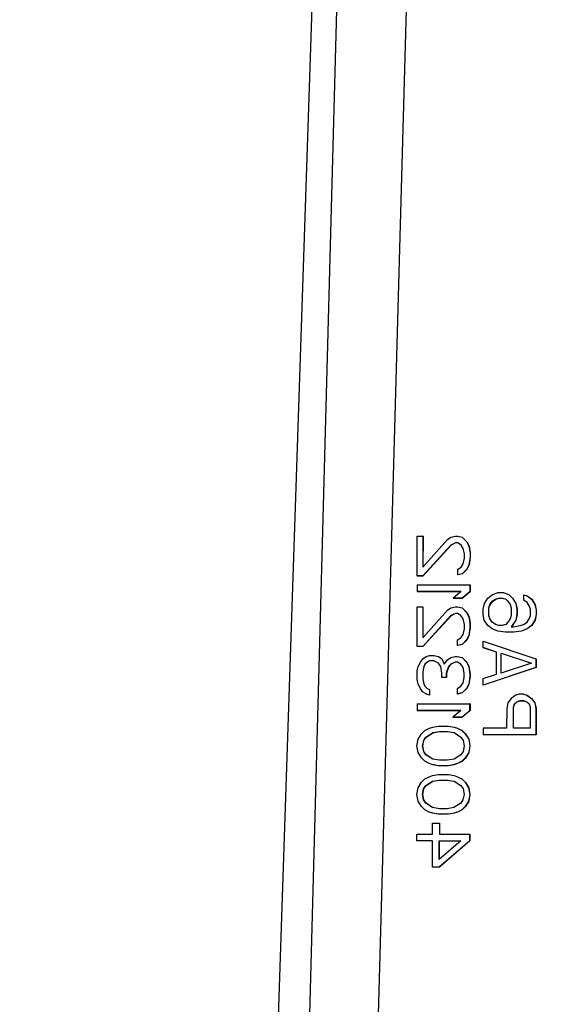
# Model space of a CAD drawing. Header units: inches. Extents: x 170 to 288, y 234 to 248.
# Tile 103 of 192: x 186.0206 to 186.0467, y 243.9521 to 244.0009. Entities that reach past the tile are written whole.
import ezdxf

# ---------------------------------------------------------------- set-up
doc = ezdxf.new("R2010")
doc.units = ezdxf.units.IN
doc.header["$LTSCALE"] = 0.25
doc.header["$MEASUREMENT"] = 0
doc.layers.add('ANNOTATIONS', color=1, linetype='Continuous')
doc.layers.add('SLIM E GUIDE MOTOR LH', color=7, linetype='Continuous')
doc.styles.add('ARIAL', font='arial.ttf', dxfattribs={"height": 0.09375})
doc.dimstyles.new('STANDARD$0', dxfattribs={"dimtxt": 0.09375, "dimasz": 0.09375, "dimexe": 0.03125, "dimexo": 0.046875, "dimgap": 0.09, "dimtad": 0, "dimtih": 1, "dimtoh": 1, "dimdec": 4, "dimzin": 0, "dimdsep": 46, "dimtxsty": 'ARIAL', "dimcen": 0.09, "dimadec": 0, "dimazin": 0, "dimtfac": 1, "dimtdec": 4, "dimtofl": 0, "dimtmove": 0, "dimatfit": 1, "dimfxl": 1, "dimtolj": 1, "dimtzin": 0, "dimarcsym": 0})

# ---------------------------------------------------------------- blocks, each defined once
blk = doc.blocks.new('*D11')
at = {"layer": 'ANNOTATIONS', "color": 0, "lineweight": -2, "transparency": 16777216}
for p, q in [((185.619147, 244.143778), (187.017616, 244.143778)), ((186.986366, 244.050028), (186.986366, 242.359041)), ((186.986366, 240.233194), (186.986366, 241.924181)), ((185.70893, 240.139444), (187.017616, 240.139444))]:
    blk.add_line(p, q, dxfattribs=at)
at = {"layer": 'ANNOTATIONS', "color": 0, "transparency": 16777216}
for points in [[(186.970741, 244.050028), (187.001991, 244.050028), (186.986366, 244.143778)], [(186.970741, 240.233194), (187.001991, 240.233194), (186.986366, 240.139444)]]:
    blk.add_solid(points, dxfattribs=at)
at = {"layer": 'defpoints', "color": 0, "transparency": 16777216}
for p in [(185.572272, 244.143778), (186.986366, 244.143778), (185.662055, 240.139444)]:
    blk.add_point(p, dxfattribs=at)
at = {"layer": 'ANNOTATIONS', "color": 0, "transparency": 16777216, "insert": (186.986366, 242.141611), "char_height": 0.09375, "attachment_point": 5, "style": 'ARIAL'}
blk.add_mtext('\\A1;OPENING \\PHEIGHT', dxfattribs=at)

msp = doc.modelspace()

# ---------------------------------------------------------------- linework, layer by layer
at = {"layer": 'SLIM E GUIDE MOTOR LH'}
for p, q in [((186.032143, 243.914164), (186.035825, 244.024575)), ((186.033949, 243.914164), (186.036842, 244.022284)), ((186.040289, 244.022241), (186.037305, 243.914149)), ((186.040268, 243.973335), (186.040271, 243.975303)), ((186.040271, 243.975303), (186.04055, 243.975303)), ((186.04055, 243.975303), (186.040548, 243.973772)), ((186.040548, 243.973772), (186.041776, 243.975139)), ((186.040558, 243.9753), (186.04055, 243.975303)), ((186.040558, 243.9753), (186.040556, 243.973781)), ((186.041776, 243.975139), (186.041943, 243.975248)), ((186.041943, 243.975248), (186.042166, 243.975303)), ((186.042166, 243.975303), (186.042278, 243.975303)), ((186.042278, 243.975303), (186.0425, 243.975248)), ((186.0425, 243.975248), (186.042723, 243.97503)), ((186.042508, 243.975245), (186.0425, 243.975248)), ((186.042508, 243.975245), (186.042731, 243.975027)), ((186.041943, 243.974866), (186.040547, 243.973335)), ((186.04195, 243.974863), (186.040555, 243.973332)), ((186.042166, 243.974975), (186.041943, 243.974866)), ((186.04195, 243.974863), (186.041943, 243.974866)), ((186.042174, 243.974972), (186.04195, 243.974863)), ((186.042277, 243.974975), (186.042166, 243.974975)), ((186.042174, 243.974972), (186.042166, 243.974975)), ((186.042282, 243.974972), (186.042174, 243.974972)), ((186.042444, 243.974866), (186.042277, 243.974975)), ((186.042555, 243.974702), (186.042444, 243.974866)), ((186.042611, 243.974428), (186.042555, 243.974702)), ((186.042723, 243.97503), (186.042834, 243.974811)), ((186.042731, 243.975027), (186.042723, 243.97503)), ((186.042731, 243.975027), (186.042842, 243.974808)), ((186.042834, 243.974811), (186.04289, 243.974483)), ((186.042842, 243.974808), (186.042834, 243.974811)), ((186.042842, 243.974808), (186.042898, 243.97448)), ((186.042554, 243.973936), (186.042611, 243.97421)), ((186.042611, 243.97421), (186.042611, 243.974428)), ((186.042889, 243.974264), (186.042833, 243.973882)), ((186.042897, 243.974261), (186.042841, 243.973879)), ((186.04289, 243.974483), (186.042889, 243.974264)), ((186.042897, 243.974261), (186.042889, 243.974264)), ((186.042898, 243.97448), (186.04289, 243.974483)), ((186.042898, 243.97448), (186.042897, 243.974261)), ((186.042275, 243.973663), (186.042443, 243.973772)), ((186.042443, 243.973772), (186.042554, 243.973936)), ((186.042833, 243.973882), (186.042721, 243.973663)), ((186.042841, 243.973879), (186.042729, 243.97366)), ((186.042841, 243.973879), (186.042833, 243.973882)), ((186.040547, 243.973335), (186.040268, 243.973335)), ((186.040276, 243.973332), (186.040268, 243.973335)), ((186.040555, 243.973332), (186.040276, 243.973332)), ((186.040547, 243.973335), (186.040555, 243.973332)), ((186.042275, 243.97339), (186.042275, 243.973663)), ((186.042498, 243.973444), (186.042275, 243.97339)), ((186.042283, 243.973387), (186.042275, 243.97339)), ((186.042506, 243.973441), (186.042283, 243.973387)), ((186.042721, 243.973663), (186.042498, 243.973444)), ((186.042506, 243.973441), (186.042498, 243.973444)), ((186.042729, 243.97366), (186.042506, 243.973441)), ((186.042729, 243.97366), (186.042721, 243.973663)), ((186.040268, 243.972898), (186.040267, 243.97257)), ((186.040268, 243.972898), (186.042887, 243.972898)), ((186.042887, 243.97257), (186.042887, 243.972898)), ((186.042895, 243.972895), (186.042887, 243.972898)), ((186.042895, 243.972895), (186.042895, 243.972567)), ((186.040267, 243.97257), (186.042441, 243.97257)), ((186.040275, 243.972567), (186.040267, 243.97257)), ((186.042438, 243.972567), (186.040275, 243.972567)), ((186.042441, 243.97257), (186.04205, 243.972242)), ((186.04205, 243.972242), (186.042496, 243.972242)), ((186.042058, 243.972239), (186.04205, 243.972242)), ((186.042504, 243.972239), (186.042058, 243.972239)), ((186.042496, 243.972242), (186.042887, 243.97257)), ((186.042504, 243.972239), (186.042496, 243.972242)), ((186.042895, 243.972567), (186.042504, 243.972239)), ((186.042895, 243.972567), (186.042887, 243.97257)), ((186.043597, 243.971968), (186.043764, 243.972242)), ((186.043764, 243.972242), (186.043988, 243.972406)), ((186.043988, 243.972406), (186.044266, 243.972515)), ((186.044155, 243.972187), (186.044322, 243.972242)), ((186.044163, 243.972184), (186.04433, 243.972239)), ((186.044266, 243.972515), (186.044545, 243.972515)), ((186.044322, 243.972242), (186.044489, 243.972242)), ((186.044322, 243.972242), (186.04433, 243.972239)), ((186.04433, 243.972239), (186.044497, 243.972239)), ((186.044489, 243.972242), (186.044656, 243.972187)), ((186.044497, 243.972239), (186.044489, 243.972242)), ((186.044497, 243.972239), (186.044657, 243.972186)), ((186.044545, 243.972515), (186.044824, 243.972406)), ((186.044553, 243.972512), (186.044545, 243.972515)), ((186.044553, 243.972512), (186.044832, 243.972403)), ((186.044824, 243.972406), (186.044991, 243.972242)), ((186.044824, 243.972406), (186.044832, 243.972403)), ((186.044832, 243.972403), (186.044999, 243.972239)), ((186.044991, 243.972242), (186.045158, 243.971968)), ((186.044999, 243.972239), (186.044991, 243.972242)), ((186.044999, 243.972239), (186.045166, 243.971965)), ((186.045548, 243.972406), (186.045716, 243.972351)), ((186.045548, 243.972132), (186.045548, 243.972406)), ((186.045716, 243.972351), (186.045938, 243.972187)), ((186.045723, 243.972348), (186.045716, 243.972351)), ((186.045723, 243.972348), (186.045946, 243.972184)), ((186.040263, 243.969836), (186.040266, 243.971804)), ((186.040266, 243.971804), (186.040545, 243.971804)), ((186.040545, 243.971804), (186.040543, 243.970274)), ((186.040553, 243.971801), (186.040545, 243.971804)), ((186.040553, 243.971801), (186.040551, 243.970282)), ((186.041771, 243.97164), (186.041938, 243.97175)), ((186.041938, 243.97175), (186.042161, 243.971804)), ((186.042161, 243.971804), (186.042273, 243.971804)), ((186.042273, 243.971804), (186.042496, 243.97175)), ((186.042496, 243.97175), (186.042718, 243.971531)), ((186.042504, 243.971747), (186.042496, 243.97175)), ((186.042504, 243.971747), (186.042726, 243.971528)), ((186.043541, 243.971695), (186.043597, 243.971968)), ((186.043819, 243.971367), (186.04382, 243.97175)), ((186.04382, 243.97175), (186.043876, 243.971914)), ((186.04382, 243.97175), (186.043827, 243.971747)), ((186.043827, 243.971747), (186.043883, 243.971911)), ((186.043827, 243.971364), (186.043827, 243.971747)), ((186.043876, 243.971914), (186.043987, 243.972078)), ((186.043876, 243.971914), (186.043883, 243.971911)), ((186.043883, 243.971911), (186.043995, 243.972075)), ((186.043987, 243.972078), (186.044155, 243.972187)), ((186.043987, 243.972078), (186.043995, 243.972075)), ((186.043995, 243.972075), (186.044163, 243.972184)), ((186.044155, 243.972187), (186.044163, 243.972184)), ((186.044656, 243.972187), (186.044768, 243.972078)), ((186.044768, 243.972078), (186.044879, 243.971914)), ((186.044879, 243.971914), (186.044934, 243.97175)), ((186.044934, 243.97175), (186.044934, 243.971367)), ((186.045158, 243.971968), (186.045213, 243.971695)), ((186.045166, 243.971965), (186.045158, 243.971968)), ((186.045166, 243.971965), (186.045221, 243.971692)), ((186.045715, 243.972023), (186.045548, 243.972132)), ((186.045826, 243.971859), (186.045715, 243.972023)), ((186.045882, 243.971695), (186.045826, 243.971859)), ((186.045938, 243.972187), (186.046105, 243.971914)), ((186.045946, 243.972184), (186.045938, 243.972187)), ((186.045946, 243.972184), (186.046113, 243.971911)), ((186.046105, 243.971914), (186.046161, 243.97164)), ((186.046113, 243.971911), (186.046105, 243.971914)), ((186.046113, 243.971911), (186.046168, 243.971637)), ((186.041938, 243.971367), (186.040542, 243.969836)), ((186.040543, 243.970274), (186.041771, 243.97164)), ((186.041946, 243.971364), (186.04055, 243.969833)), ((186.042161, 243.971476), (186.041938, 243.971367)), ((186.041946, 243.971364), (186.041938, 243.971367)), ((186.042169, 243.971473), (186.041946, 243.971364)), ((186.042272, 243.971476), (186.042161, 243.971476)), ((186.042169, 243.971473), (186.042161, 243.971476)), ((186.042277, 243.971473), (186.042169, 243.971473)), ((186.042439, 243.971367), (186.042272, 243.971476)), ((186.042551, 243.971203), (186.042439, 243.971367)), ((186.042718, 243.971531), (186.04283, 243.971312)), ((186.042726, 243.971528), (186.042718, 243.971531)), ((186.042726, 243.971528), (186.042838, 243.971309)), ((186.04283, 243.971312), (186.042885, 243.970984)), ((186.042838, 243.971309), (186.04283, 243.971312)), ((186.042838, 243.971309), (186.042893, 243.970981)), ((186.04354, 243.971422), (186.043541, 243.971695)), ((186.043596, 243.971148), (186.04354, 243.971422)), ((186.043874, 243.971203), (186.043819, 243.971367)), ((186.043819, 243.971367), (186.043827, 243.971364)), ((186.043882, 243.9712), (186.043827, 243.971364)), ((186.044934, 243.971367), (186.044878, 243.971203)), ((186.045213, 243.971422), (186.045156, 243.971148)), ((186.045221, 243.971419), (186.045164, 243.971145)), ((186.045213, 243.971695), (186.045213, 243.971422)), ((186.045221, 243.971692), (186.045213, 243.971695)), ((186.045221, 243.971419), (186.045213, 243.971422)), ((186.045221, 243.971692), (186.045221, 243.971419)), ((186.045825, 243.971203), (186.045881, 243.971367)), ((186.045881, 243.971367), (186.045882, 243.971695)), ((186.04616, 243.971422), (186.046104, 243.971148)), ((186.046168, 243.971419), (186.046112, 243.971145)), ((186.046161, 243.97164), (186.04616, 243.971422)), ((186.046168, 243.971419), (186.04616, 243.971422)), ((186.046168, 243.971637), (186.046161, 243.97164)), ((186.046168, 243.971637), (186.046168, 243.971419)), ((186.042606, 243.97093), (186.042551, 243.971203)), ((186.042606, 243.970711), (186.042606, 243.97093)), ((186.042885, 243.970766), (186.042828, 243.970383)), ((186.042893, 243.970763), (186.042836, 243.97038)), ((186.042885, 243.970984), (186.042885, 243.970766)), ((186.042893, 243.970981), (186.042885, 243.970984)), ((186.042893, 243.970763), (186.042885, 243.970766)), ((186.042893, 243.970981), (186.042893, 243.970763)), ((186.043763, 243.970875), (186.043596, 243.971148)), ((186.043985, 243.970711), (186.043763, 243.970875)), ((186.043986, 243.971039), (186.043874, 243.971203)), ((186.043874, 243.971203), (186.043882, 243.9712)), ((186.043994, 243.971036), (186.043882, 243.9712)), ((186.044153, 243.97093), (186.043986, 243.971039)), ((186.043986, 243.971039), (186.043994, 243.971036)), ((186.04416, 243.970927), (186.043994, 243.971036)), ((186.04432, 243.970875), (186.044153, 243.97093)), ((186.044487, 243.970875), (186.04432, 243.970875)), ((186.044655, 243.97093), (186.044487, 243.970875)), ((186.044766, 243.971039), (186.044655, 243.97093)), ((186.044878, 243.971203), (186.044766, 243.971039)), ((186.045156, 243.971148), (186.044933, 243.97082)), ((186.044933, 243.97082), (186.045045, 243.97082)), ((186.045164, 243.971145), (186.044943, 243.97082)), ((186.045045, 243.97082), (186.045379, 243.970875)), ((186.045164, 243.971145), (186.045156, 243.971148)), ((186.045379, 243.970875), (186.045546, 243.97093)), ((186.045546, 243.97093), (186.045714, 243.971039)), ((186.045936, 243.970875), (186.045713, 243.970711)), ((186.045714, 243.971039), (186.045825, 243.971203)), ((186.045944, 243.970872), (186.045721, 243.970708)), ((186.046104, 243.971148), (186.045936, 243.970875)), ((186.045944, 243.970872), (186.045936, 243.970875)), ((186.046112, 243.971145), (186.045944, 243.970872)), ((186.046112, 243.971145), (186.046104, 243.971148)), ((186.042271, 243.970164), (186.042438, 243.970274)), ((186.042438, 243.970274), (186.04255, 243.970438)), ((186.04255, 243.970438), (186.042606, 243.970711)), ((186.042828, 243.970383), (186.042717, 243.970164)), ((186.042836, 243.97038), (186.042724, 243.970161)), ((186.042836, 243.97038), (186.042828, 243.970383)), ((186.044264, 243.970602), (186.043985, 243.970711)), ((186.044654, 243.970547), (186.044264, 243.970602)), ((186.044272, 243.970599), (186.044264, 243.970602)), ((186.044662, 243.970544), (186.044272, 243.970599)), ((186.045044, 243.970547), (186.044654, 243.970547)), ((186.044662, 243.970544), (186.044654, 243.970547)), ((186.045052, 243.970544), (186.044662, 243.970544)), ((186.045434, 243.970602), (186.045044, 243.970547)), ((186.045052, 243.970544), (186.045044, 243.970547)), ((186.045442, 243.970599), (186.045052, 243.970544)), ((186.045713, 243.970711), (186.045434, 243.970602)), ((186.045442, 243.970599), (186.045434, 243.970602)), ((186.045721, 243.970708), (186.045442, 243.970599)), ((186.045721, 243.970708), (186.045713, 243.970711)), ((186.040542, 243.969836), (186.040263, 243.969836)), ((186.040271, 243.969833), (186.040263, 243.969836)), ((186.04055, 243.969833), (186.040271, 243.969833)), ((186.040542, 243.969836), (186.04055, 243.969833)), ((186.04227, 243.969891), (186.042271, 243.970164)), ((186.042493, 243.969946), (186.04227, 243.969891)), ((186.042278, 243.969888), (186.04227, 243.969891)), ((186.042501, 243.969943), (186.042278, 243.969888)), ((186.042717, 243.970164), (186.042493, 243.969946)), ((186.042501, 243.969943), (186.042493, 243.969946)), ((186.042724, 243.970161), (186.042501, 243.969943)), ((186.042724, 243.970161), (186.042717, 243.970164)), ((186.043538, 243.969782), (186.043539, 243.97011)), ((186.044207, 243.969563), (186.043538, 243.969782)), ((186.043546, 243.969779), (186.043538, 243.969782)), ((186.043539, 243.97011), (186.046157, 243.969235)), ((186.044207, 243.969563), (186.043546, 243.969779)), ((186.040541, 243.969235), (186.040709, 243.969344)), ((186.040709, 243.969344), (186.040876, 243.969399)), ((186.040876, 243.969399), (186.041099, 243.969399)), ((186.041099, 243.969399), (186.041322, 243.969344)), ((186.041322, 243.969344), (186.041489, 243.969235)), ((186.04133, 243.969341), (186.041322, 243.969344)), ((186.04133, 243.969341), (186.041497, 243.969232)), ((186.041768, 243.96918), (186.041935, 243.96929)), ((186.041935, 243.96929), (186.042158, 243.969344)), ((186.042158, 243.969344), (186.042269, 243.969344)), ((186.042269, 243.969344), (186.042492, 243.96929)), ((186.042492, 243.96929), (186.042715, 243.969071)), ((186.0425, 243.969287), (186.042492, 243.96929)), ((186.0425, 243.969287), (186.042723, 243.969068)), ((186.044205, 243.96847), (186.044207, 243.969563)), ((186.044428, 243.968524), (186.04443, 243.969508)), ((186.04443, 243.969508), (186.045934, 243.969016)), ((186.044438, 243.969505), (186.04443, 243.969508)), ((186.044436, 243.968527), (186.044438, 243.969505)), ((186.044438, 243.969505), (186.045933, 243.969016)), ((186.040262, 243.968634), (186.040318, 243.968852)), ((186.040318, 243.968852), (186.04043, 243.969071)), ((186.04043, 243.969071), (186.040541, 243.969235)), ((186.040597, 243.968852), (186.04054, 243.968579)), ((186.040605, 243.968849), (186.040548, 243.968576)), ((186.040652, 243.968962), (186.040597, 243.968852)), ((186.040605, 243.968849), (186.040597, 243.968852)), ((186.04066, 243.968959), (186.040605, 243.968849)), ((186.040764, 243.969071), (186.040652, 243.968962)), ((186.04066, 243.968959), (186.040652, 243.968962)), ((186.040772, 243.969068), (186.04066, 243.968959)), ((186.040876, 243.969126), (186.040764, 243.969071)), ((186.040772, 243.969068), (186.040764, 243.969071)), ((186.040884, 243.969123), (186.040772, 243.969068)), ((186.041099, 243.969126), (186.040876, 243.969126)), ((186.040884, 243.969123), (186.040876, 243.969126)), ((186.041105, 243.969123), (186.040884, 243.969123)), ((186.041321, 243.969016), (186.041099, 243.969126)), ((186.041433, 243.968852), (186.041321, 243.969016)), ((186.041488, 243.968524), (186.041433, 243.968852)), ((186.041489, 243.969235), (186.0416, 243.968962)), ((186.041497, 243.969232), (186.041489, 243.969235)), ((186.041497, 243.969232), (186.041604, 243.968967)), ((186.0416, 243.968962), (186.041768, 243.96918)), ((186.041823, 243.968852), (186.041711, 243.968524)), ((186.041831, 243.968849), (186.041719, 243.968521)), ((186.041934, 243.968962), (186.041823, 243.968852)), ((186.041831, 243.968849), (186.041823, 243.968852)), ((186.041942, 243.968959), (186.041831, 243.968849)), ((186.042158, 243.969071), (186.041934, 243.968962)), ((186.041942, 243.968959), (186.041934, 243.968962)), ((186.042166, 243.969068), (186.041942, 243.968959)), ((186.042269, 243.969071), (186.042158, 243.969071)), ((186.042166, 243.969068), (186.042158, 243.969071)), ((186.042274, 243.969068), (186.042166, 243.969068)), ((186.042436, 243.968962), (186.042269, 243.969071)), ((186.042547, 243.968798), (186.042436, 243.968962)), ((186.042603, 243.968524), (186.042547, 243.968798)), ((186.042715, 243.969071), (186.042826, 243.968852)), ((186.042723, 243.969068), (186.042715, 243.969071)), ((186.042723, 243.969068), (186.042834, 243.968849)), ((186.042826, 243.968852), (186.042881, 243.96847)), ((186.042834, 243.968849), (186.042826, 243.968852)), ((186.042834, 243.968849), (186.042889, 243.968467)), ((186.046157, 243.968797), (186.043536, 243.967923)), ((186.046165, 243.968795), (186.043544, 243.96792)), ((186.045934, 243.969016), (186.044428, 243.968524)), ((186.046157, 243.969235), (186.046157, 243.968797)), ((186.046157, 243.969235), (186.046165, 243.969232)), ((186.046165, 243.968795), (186.046157, 243.968797)), ((186.046165, 243.969232), (186.046165, 243.968795)), ((186.040261, 243.968196), (186.040262, 243.968634)), ((186.04054, 243.968579), (186.04054, 243.968251)), ((186.040548, 243.968576), (186.04054, 243.968579)), ((186.040548, 243.968576), (186.040548, 243.968248)), ((186.041488, 243.968306), (186.041488, 243.968524)), ((186.041711, 243.968306), (186.041488, 243.968306)), ((186.041496, 243.968303), (186.041488, 243.968306)), ((186.041719, 243.968303), (186.041496, 243.968303)), ((186.041711, 243.968524), (186.041711, 243.968306)), ((186.041719, 243.968521), (186.041711, 243.968524)), ((186.041719, 243.968303), (186.041711, 243.968306)), ((186.041719, 243.968521), (186.041719, 243.968303)), ((186.042546, 243.968032), (186.042602, 243.968306)), ((186.042602, 243.968306), (186.042603, 243.968524)), ((186.042881, 243.96836), (186.042825, 243.967978)), ((186.042889, 243.968357), (186.042833, 243.967975)), ((186.042881, 243.96847), (186.042881, 243.96836)), ((186.042889, 243.968467), (186.042881, 243.96847)), ((186.042889, 243.968357), (186.042881, 243.96836)), ((186.042889, 243.968467), (186.042889, 243.968357)), ((186.043536, 243.968251), (186.044205, 243.96847)), ((186.040317, 243.967978), (186.040261, 243.968196)), ((186.040428, 243.967759), (186.040317, 243.967978)), ((186.04054, 243.968251), (186.040595, 243.967978)), ((186.040548, 243.968248), (186.04054, 243.968251)), ((186.040548, 243.968248), (186.040603, 243.967975)), ((186.040595, 243.967978), (186.040651, 243.967868)), ((186.040603, 243.967975), (186.040595, 243.967978)), ((186.040603, 243.967975), (186.040659, 243.967865)), ((186.040651, 243.967868), (186.040762, 243.967759)), ((186.040659, 243.967865), (186.040651, 243.967868)), ((186.040659, 243.967865), (186.04077, 243.967756)), ((186.042267, 243.967759), (186.042435, 243.967868)), ((186.042435, 243.967868), (186.042546, 243.968032)), ((186.042825, 243.967978), (186.042713, 243.967759)), ((186.042833, 243.967975), (186.042721, 243.967756)), ((186.042833, 243.967975), (186.042825, 243.967978)), ((186.043536, 243.967923), (186.043536, 243.968251)), ((186.043544, 243.96792), (186.043536, 243.967923)), ((186.040539, 243.967595), (186.040428, 243.967759)), ((186.040706, 243.967486), (186.040539, 243.967595)), ((186.040873, 243.967431), (186.040706, 243.967486)), ((186.040714, 243.967483), (186.040706, 243.967486)), ((186.040881, 243.967428), (186.040714, 243.967483)), ((186.040762, 243.967759), (186.040874, 243.967704)), ((186.04077, 243.967756), (186.040762, 243.967759)), ((186.04077, 243.967756), (186.040882, 243.967701)), ((186.040874, 243.967704), (186.040873, 243.967431)), ((186.040881, 243.967428), (186.040873, 243.967431)), ((186.040882, 243.967701), (186.040874, 243.967704)), ((186.040882, 243.967701), (186.040881, 243.967428)), ((186.042267, 243.967486), (186.042267, 243.967759)), ((186.04249, 243.96754), (186.042267, 243.967486)), ((186.042275, 243.967483), (186.042267, 243.967486)), ((186.042498, 243.967537), (186.042275, 243.967483)), ((186.042713, 243.967759), (186.04249, 243.96754)), ((186.042498, 243.967537), (186.04249, 243.96754)), ((186.042721, 243.967756), (186.042498, 243.967537)), ((186.042721, 243.967756), (186.042713, 243.967759)), ((186.045151, 243.967431), (186.044928, 243.967267)), ((186.045319, 243.967485), (186.045151, 243.967431)), ((186.045542, 243.967485), (186.045319, 243.967485)), ((186.045542, 243.967485), (186.045709, 243.967431)), ((186.045709, 243.967431), (186.045932, 243.967267)), ((186.045717, 243.967428), (186.045709, 243.967431)), ((186.045717, 243.967428), (186.04594, 243.967264)), ((186.04026, 243.966994), (186.040259, 243.966666)), ((186.04026, 243.966994), (186.042879, 243.966994)), ((186.042879, 243.966666), (186.042879, 243.966994)), ((186.042887, 243.966991), (186.042879, 243.966994)), ((186.042887, 243.966991), (186.042887, 243.966663)), ((186.044761, 243.967048), (186.044705, 243.966775)), ((186.044928, 243.967267), (186.044761, 243.967048)), ((186.045039, 243.966829), (186.045095, 243.966993)), ((186.045047, 243.966827), (186.045103, 243.966991)), ((186.045095, 243.966993), (186.045207, 243.967103)), ((186.045095, 243.966993), (186.045103, 243.966991)), ((186.045103, 243.966991), (186.045215, 243.9671)), ((186.045207, 243.967103), (186.045374, 243.967157)), ((186.045207, 243.967103), (186.045215, 243.9671)), ((186.045215, 243.9671), (186.045382, 243.967155)), ((186.045374, 243.967157), (186.045541, 243.967157)), ((186.045374, 243.967157), (186.045382, 243.967155)), ((186.045382, 243.967155), (186.045549, 243.967155)), ((186.045541, 243.967157), (186.045708, 243.967103)), ((186.045541, 243.967157), (186.045549, 243.967155)), ((186.045549, 243.967155), (186.045709, 243.967102)), ((186.045708, 243.967103), (186.04582, 243.966993)), ((186.04582, 243.966993), (186.045875, 243.966829)), ((186.045932, 243.967267), (186.046098, 243.967048)), ((186.04594, 243.967264), (186.045932, 243.967267)), ((186.04594, 243.967264), (186.046106, 243.967045)), ((186.046098, 243.967048), (186.046154, 243.966775)), ((186.046106, 243.967045), (186.046098, 243.967048)), ((186.046106, 243.967045), (186.046162, 243.966772)), ((186.040259, 243.966666), (186.042433, 243.966666)), ((186.040267, 243.966663), (186.040259, 243.966666)), ((186.04243, 243.966663), (186.040267, 243.966663)), ((186.042433, 243.966666), (186.042042, 243.966338)), ((186.042488, 243.966338), (186.042879, 243.966666)), ((186.042887, 243.966663), (186.042496, 243.966335)), ((186.042887, 243.966663), (186.042879, 243.966666)), ((186.044705, 243.966775), (186.044703, 243.965791)), ((186.045038, 243.965791), (186.045039, 243.966829)), ((186.045039, 243.966829), (186.045047, 243.966827)), ((186.045046, 243.965791), (186.045047, 243.966827)), ((186.045875, 243.966829), (186.045874, 243.965791)), ((186.046154, 243.966775), (186.046152, 243.965463)), ((186.046162, 243.966772), (186.046154, 243.966775)), ((186.046162, 243.966772), (186.04616, 243.96546)), ((186.041038, 243.965846), (186.041317, 243.9659)), ((186.041317, 243.9659), (186.041819, 243.9659)), ((186.041819, 243.9659), (186.042097, 243.965846)), ((186.042042, 243.966338), (186.042488, 243.966338)), ((186.04205, 243.966335), (186.042042, 243.966338)), ((186.042496, 243.966335), (186.04205, 243.966335)), ((186.042496, 243.966335), (186.042488, 243.966338)), ((186.040313, 243.965244), (186.04048, 243.965518)), ((186.04048, 243.965518), (186.040648, 243.965682)), ((186.040648, 243.965682), (186.040871, 243.965791)), ((186.040703, 243.965354), (186.041038, 243.965572)), ((186.040711, 243.965351), (186.041046, 243.965569)), ((186.040871, 243.965791), (186.041038, 243.965846)), ((186.041038, 243.965572), (186.041373, 243.965627)), ((186.041038, 243.965572), (186.041046, 243.965569)), ((186.041046, 243.965569), (186.04138, 243.965624)), ((186.041373, 243.965627), (186.041763, 243.965627)), ((186.041373, 243.965627), (186.04138, 243.965624)), ((186.04138, 243.965624), (186.041771, 243.965624)), ((186.041763, 243.965627), (186.042097, 243.965572)), ((186.041763, 243.965627), (186.041771, 243.965624)), ((186.041771, 243.965624), (186.0421, 243.96557)), ((186.042097, 243.965846), (186.042265, 243.965791)), ((186.042097, 243.965572), (186.042431, 243.965354)), ((186.042265, 243.965791), (186.042487, 243.965682)), ((186.042273, 243.965788), (186.042265, 243.965791)), ((186.042273, 243.965788), (186.042495, 243.965679)), ((186.042487, 243.965682), (186.042654, 243.965517)), ((186.042495, 243.965679), (186.042487, 243.965682)), ((186.042495, 243.965679), (186.042662, 243.965515)), ((186.042654, 243.965517), (186.042821, 243.965244)), ((186.042662, 243.965515), (186.042654, 243.965517)), ((186.042662, 243.965515), (186.042829, 243.965241)), ((186.043533, 243.965791), (186.043532, 243.965463)), ((186.04354, 243.96546), (186.043532, 243.965463)), ((186.046152, 243.965463), (186.043532, 243.965463)), ((186.044703, 243.965791), (186.043533, 243.965791)), ((186.04616, 243.96546), (186.04354, 243.96546)), ((186.045874, 243.965791), (186.045038, 243.965791)), ((186.04616, 243.96546), (186.046152, 243.965463)), ((186.040257, 243.964916), (186.040313, 243.965244)), ((186.040312, 243.964588), (186.040257, 243.964916)), ((186.040535, 243.964916), (186.040592, 243.96519)), ((186.040591, 243.964643), (186.040535, 243.964916)), ((186.040535, 243.964916), (186.040543, 243.964913)), ((186.040543, 243.964913), (186.0406, 243.965187)), ((186.040599, 243.96464), (186.040543, 243.964913)), ((186.040592, 243.96519), (186.040703, 243.965354)), ((186.040592, 243.96519), (186.0406, 243.965187)), ((186.0406, 243.965187), (186.040711, 243.965351)), ((186.040703, 243.965354), (186.040711, 243.965351)), ((186.042431, 243.965354), (186.042542, 243.965189)), ((186.042542, 243.965189), (186.042598, 243.964916)), ((186.042598, 243.964916), (186.042542, 243.964643)), ((186.042877, 243.964916), (186.04282, 243.964588)), ((186.042821, 243.965244), (186.042877, 243.964916)), ((186.042829, 243.965241), (186.042821, 243.965244)), ((186.042885, 243.964913), (186.042828, 243.964585)), ((186.042829, 243.965241), (186.042885, 243.964913)), ((186.042885, 243.964913), (186.042877, 243.964916)), ((186.040479, 243.964315), (186.040312, 243.964588)), ((186.040702, 243.964479), (186.040591, 243.964643)), ((186.040591, 243.964643), (186.040599, 243.96464)), ((186.04071, 243.964476), (186.040599, 243.96464)), ((186.041036, 243.96426), (186.040702, 243.964479)), ((186.040702, 243.964479), (186.04071, 243.964476)), ((186.041041, 243.964259), (186.04071, 243.964476)), ((186.04243, 243.964479), (186.042095, 243.96426)), ((186.042542, 243.964643), (186.04243, 243.964479)), ((186.04282, 243.964588), (186.042653, 243.964315)), ((186.042828, 243.964585), (186.042661, 243.964312)), ((186.042828, 243.964585), (186.04282, 243.964588)), ((186.040646, 243.964151), (186.040479, 243.964315)), ((186.040869, 243.964042), (186.040646, 243.964151)), ((186.041044, 243.963984), (186.040869, 243.964042)), ((186.040877, 243.964039), (186.040869, 243.964042)), ((186.041371, 243.964206), (186.041036, 243.96426)), ((186.041314, 243.963932), (186.041036, 243.963987)), ((186.041044, 243.963984), (186.041036, 243.963987)), ((186.041322, 243.963929), (186.041044, 243.963984)), ((186.041816, 243.963932), (186.041314, 243.963932)), ((186.041322, 243.963929), (186.041314, 243.963932)), ((186.041824, 243.963929), (186.041322, 243.963929)), ((186.041761, 243.964206), (186.041371, 243.964206)), ((186.042095, 243.96426), (186.041761, 243.964206)), ((186.042095, 243.963987), (186.041816, 243.963932)), ((186.041816, 243.963932), (186.041824, 243.963929)), ((186.042103, 243.963984), (186.041824, 243.963929)), ((186.042262, 243.964041), (186.042095, 243.963987)), ((186.042103, 243.963984), (186.042095, 243.963987)), ((186.04227, 243.964039), (186.042103, 243.963984)), ((186.042485, 243.964151), (186.042262, 243.964041)), ((186.04227, 243.964039), (186.042262, 243.964041)), ((186.042493, 243.964148), (186.04227, 243.964039)), ((186.042653, 243.964315), (186.042485, 243.964151)), ((186.042493, 243.964148), (186.042485, 243.964151)), ((186.042661, 243.964312), (186.042493, 243.964148)), ((186.042661, 243.964312), (186.042653, 243.964315)), ((186.040868, 243.963386), (186.041035, 243.96344)), ((186.041035, 243.96344), (186.041314, 243.963495)), ((186.041314, 243.963495), (186.041815, 243.963495)), ((186.041815, 243.963495), (186.042094, 243.96344)), ((186.042094, 243.96344), (186.042261, 243.963385)), ((186.04031, 243.962839), (186.040477, 243.963112)), ((186.040477, 243.963112), (186.040645, 243.963276)), ((186.040588, 243.962784), (186.0407, 243.962948)), ((186.040596, 243.962781), (186.040708, 243.962945)), ((186.040645, 243.963276), (186.040868, 243.963386)), ((186.0407, 243.962948), (186.041035, 243.963167)), ((186.0407, 243.962948), (186.040708, 243.962945)), ((186.040708, 243.962945), (186.041043, 243.963164)), ((186.041035, 243.963167), (186.041369, 243.963221)), ((186.041035, 243.963167), (186.041043, 243.963164)), ((186.041043, 243.963164), (186.041377, 243.963219)), ((186.041369, 243.963221), (186.041759, 243.963221)), ((186.041369, 243.963221), (186.041377, 243.963219)), ((186.041377, 243.963219), (186.041767, 243.963219)), ((186.041759, 243.963221), (186.042094, 243.963167)), ((186.041759, 243.963221), (186.041767, 243.963219)), ((186.041767, 243.963219), (186.042097, 243.963165)), ((186.042094, 243.963167), (186.042428, 243.962948)), ((186.042261, 243.963385), (186.042484, 243.963276)), ((186.042269, 243.963383), (186.042261, 243.963385)), ((186.042269, 243.963383), (186.042492, 243.963273)), ((186.042428, 243.962948), (186.042539, 243.962784)), ((186.042484, 243.963276), (186.042651, 243.963112)), ((186.042492, 243.963273), (186.042484, 243.963276)), ((186.042492, 243.963273), (186.042659, 243.963109)), ((186.042651, 243.963112), (186.042818, 243.962839)), ((186.042659, 243.963109), (186.042651, 243.963112)), ((186.042659, 243.963109), (186.042826, 243.962836)), ((186.040253, 243.962511), (186.04031, 243.962839)), ((186.040309, 243.962183), (186.040253, 243.962511)), ((186.040532, 243.962511), (186.040588, 243.962784)), ((186.040587, 243.962237), (186.040532, 243.962511)), ((186.040532, 243.962511), (186.04054, 243.962508)), ((186.04054, 243.962508), (186.040596, 243.962781)), ((186.040595, 243.962235), (186.04054, 243.962508)), ((186.040588, 243.962784), (186.040596, 243.962781)), ((186.042595, 243.962511), (186.042538, 243.962237)), ((186.042539, 243.962784), (186.042595, 243.962511)), ((186.042873, 243.962511), (186.042817, 243.962183)), ((186.042818, 243.962839), (186.042873, 243.962511)), ((186.042826, 243.962836), (186.042818, 243.962839)), ((186.042881, 243.962508), (186.042825, 243.96218)), ((186.042826, 243.962836), (186.042881, 243.962508)), ((186.042881, 243.962508), (186.042873, 243.962511)), ((186.040476, 243.96191), (186.040309, 243.962183)), ((186.040699, 243.962073), (186.040587, 243.962237)), ((186.040587, 243.962237), (186.040595, 243.962235)), ((186.040707, 243.962071), (186.040595, 243.962235)), ((186.041033, 243.961855), (186.040699, 243.962073)), ((186.040699, 243.962073), (186.040707, 243.962071)), ((186.041038, 243.961854), (186.040707, 243.962071)), ((186.042427, 243.962073), (186.042092, 243.961855)), ((186.042538, 243.962237), (186.042427, 243.962073)), ((186.042817, 243.962183), (186.042649, 243.961909)), ((186.042825, 243.96218), (186.042657, 243.961907)), ((186.042825, 243.96218), (186.042817, 243.962183)), ((186.040643, 243.961745), (186.040476, 243.96191)), ((186.040865, 243.961636), (186.040643, 243.961745)), ((186.041033, 243.961581), (186.040865, 243.961636)), ((186.040873, 243.961633), (186.040865, 243.961636)), ((186.041041, 243.961579), (186.040873, 243.961633)), ((186.041367, 243.9618), (186.041033, 243.961855)), ((186.041311, 243.961527), (186.041033, 243.961581)), ((186.041041, 243.961579), (186.041033, 243.961581)), ((186.041319, 243.961524), (186.041041, 243.961579)), ((186.041813, 243.961527), (186.041311, 243.961527)), ((186.041319, 243.961524), (186.041311, 243.961527)), ((186.041821, 243.961524), (186.041319, 243.961524)), ((186.041757, 243.9618), (186.041367, 243.9618)), ((186.042092, 243.961855), (186.041757, 243.9618)), ((186.042092, 243.961581), (186.041813, 243.961527)), ((186.041813, 243.961527), (186.041821, 243.961524)), ((186.0421, 243.961579), (186.041821, 243.961524)), ((186.042259, 243.961636), (186.042092, 243.961581)), ((186.0421, 243.961579), (186.042092, 243.961581)), ((186.042267, 243.961633), (186.0421, 243.961579)), ((186.042482, 243.961745), (186.042259, 243.961636)), ((186.042267, 243.961633), (186.042259, 243.961636)), ((186.04249, 243.961743), (186.042267, 243.961633)), ((186.042649, 243.961909), (186.042482, 243.961745)), ((186.04249, 243.961743), (186.042482, 243.961745)), ((186.042657, 243.961907), (186.04249, 243.961743)), ((186.042657, 243.961907), (186.042649, 243.961909)), ((186.041031, 243.960543), (186.041032, 243.961089)), ((186.041032, 243.961089), (186.041366, 243.961089)), ((186.041366, 243.961089), (186.041366, 243.960543)), ((186.041374, 243.961087), (186.041366, 243.961089)), ((186.041374, 243.961087), (186.041374, 243.960543)), ((186.04025, 243.960215), (186.040251, 243.960543)), ((186.040251, 243.960543), (186.041031, 243.960543)), ((186.041366, 243.960543), (186.042871, 243.960543)), ((186.04287, 243.960215), (186.042871, 243.960543)), ((186.042879, 243.96054), (186.042871, 243.960543)), ((186.042879, 243.96054), (186.042878, 243.960212)), ((186.041031, 243.960215), (186.04025, 243.960215)), ((186.040258, 243.960212), (186.04025, 243.960215)), ((186.041031, 243.960212), (186.040258, 243.960212)), ((186.041029, 243.958903), (186.041031, 243.960215)), ((186.04287, 243.960215), (186.041363, 243.958903)), ((186.042424, 243.960215), (186.041364, 243.959285)), ((186.041364, 243.959285), (186.041365, 243.960215)), ((186.041365, 243.960215), (186.042424, 243.960215)), ((186.041365, 243.960215), (186.041373, 243.960212)), ((186.042878, 243.960212), (186.041371, 243.9589)), ((186.041372, 243.959292), (186.041373, 243.960212)), ((186.041373, 243.960212), (186.042421, 243.960212)), ((186.04287, 243.960215), (186.042878, 243.960212)), ((186.041363, 243.958903), (186.041029, 243.958903)), ((186.041037, 243.9589), (186.041029, 243.958903)), ((186.041371, 243.9589), (186.041037, 243.9589)), ((186.041371, 243.9589), (186.041363, 243.958903))]:
    msp.add_line(p, q, dxfattribs=at)

# ---------------------------------------------------------------- dimensions: what is measured, and where the dimension line sits
at = {"layer": 'ANNOTATIONS'}
dim = msp.add_linear_dim(base=(186.986366, 244.143778), p1=(185.662055, 240.139444), p2=(185.572272, 244.143778), angle=90, text='OPENING \\PHEIGHT', dimstyle='STANDARD$0', dxfattribs=at)
dim.commit()
dim.dimension.update_dxf_attribs({"geometry": '*D11', "text_midpoint": (186.986366, 242.141611)})

doc.saveas('drawing.dxf')
